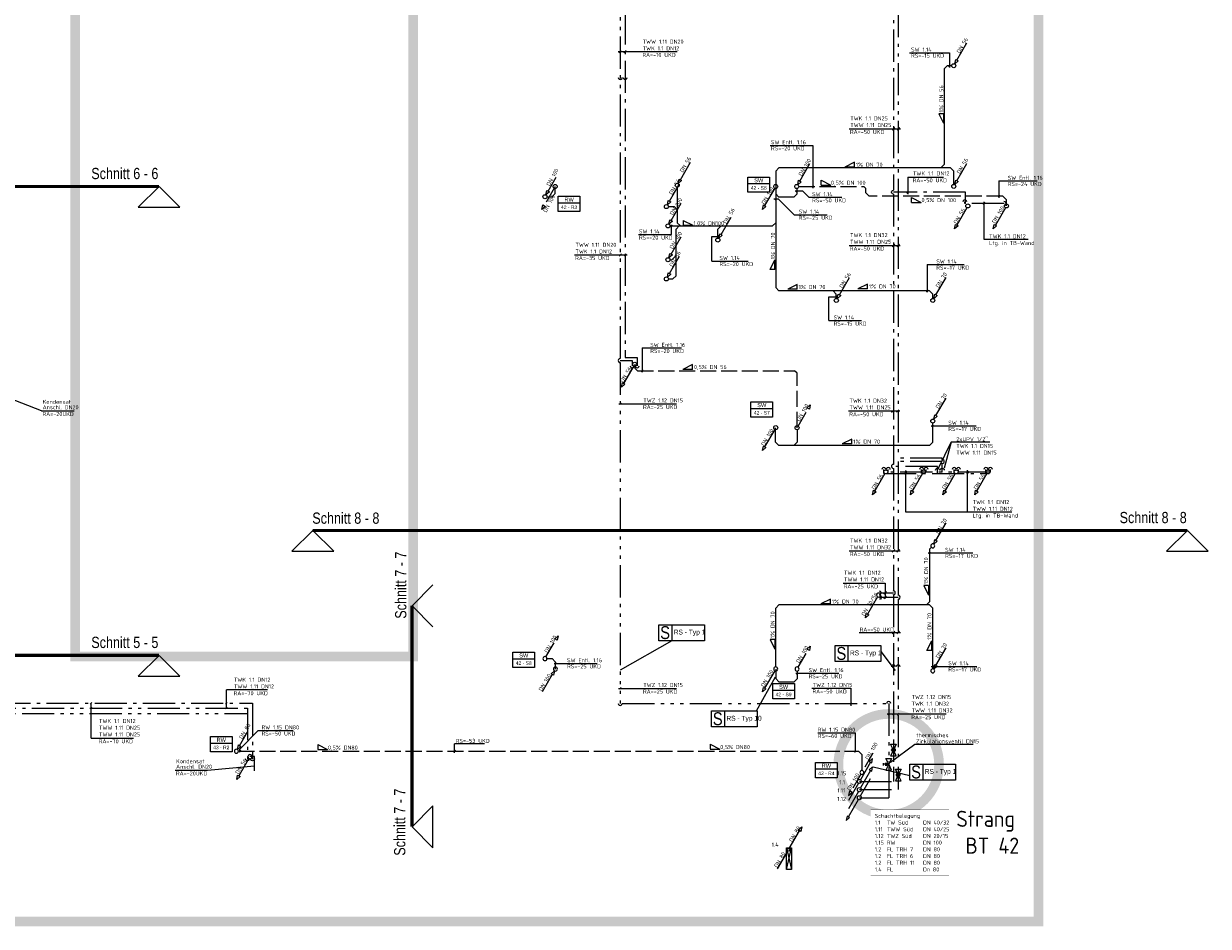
# Model space of a CAD drawing. Header units: metres. Extents: x -5 to 278, y -19 to 180.
# Tile 24 of 59: x 100 to 137, y 7 to 35. Entities that reach past the tile are written whole.
import ezdxf
from ezdxf.enums import TextEntityAlignment as Align

# ---------------------------------------------------------------- set-up
doc = ezdxf.new("R2010")
doc.units = ezdxf.units.M
doc.header["$LTSCALE"] = 0.1
for name, pattern in [('_PGMM_Ge_2Pkt', [16, 10, -2, 0, -2, 0, -2]), ('_PGMM_Ge_3Pkt', [18, 10, -2, 0, -2, 0, -2, 0, -2]), ('_PGMM_Ge_Ku', [6.5, 5, -1.5]), ('_PGMM_Ge_Pkt', [14, 10, -2, 0, -2])]:
    doc.linetypes.add(name, pattern=pattern)
doc.layers.get('0').update_dxf_attribs({"linetype": 'CONTINUOUS', "lineweight": 20})
for name, color, linetype, lineweight in [('A_TWW Bereiter_6', 4, 'CONTINUOUS', 20), ('S_Fallstrangentlüftung', 24, '_PGMM_Ge_Ku', 20), ('S_Fallstrangentlüftung TXT', 24, 'CONTINUOUS', 20), ('S_Feuerlöschleitung trocken', 90, '_PGMM_FLT', 20), ('S_Feuerlöschleitung trocken TXT', 52, 'CONTINUOUS', 20), ('S_Kaltwasser', 90, '_PGMM_Ge_Pkt', 20), ('S_Kondensat', 23, 'CONTINUOUS', 20), ('S_Kondensat TXT', 23, 'CONTINUOUS', 20), ('S_Regenwasser', 162, '_PGMM_Ge_Ku', 20), ('S_Regenwasser TXT', 162, 'CONTINUOUS', 20), ('S_Schmutzwasser', 34, 'CONTINUOUS', 20), ('S_Schmutzwasser TXT', 34, 'CONTINUOUS', 20), ('S_Stempel Schott', 125, 'CONTINUOUS', 20), ('S_Symbol Absperrventile', 190, 'CONTINUOUS', 20), ('S_TXT Strang RW', 140, 'CONTINUOUS', 20), ('S_TXT Strang SW', 30, 'CONTINUOUS', 20), ('S_TXT Strangname', 6, 'CONTINUOUS', 20), ('S_TXT_W+K+Z', 125, 'CONTINUOUS', 20), ('S_Warmwasser', 10, '_PGMM_Ge_2Pkt', 20), ('S_Zirkulation', 21, '_PGMM_Ge_3Pkt', 20)]:
    doc.layers.add(name, color=color, linetype=linetype, lineweight=lineweight)
doc.layers.add('S_Schnittlinien', color=6, linetype='CONTINUOUS', lineweight=20, plot=False)
doc.styles.add('ACS_ISOCT', font='ISOCT')
doc.styles.add('Arial', font='arial.ttf')
doc.styles.add('ARIAL_NARROW', font='ARIALN.TTF')
doc.styles.get("Standard").update_dxf_attribs({"font": 'isocp.shx', "height": 0.001})
doc.styles.add('TGA_E2-02$0$STANDARD', font='isocp3.shx')
doc.linetypes.add('_PGMM_FLT', pattern='A,8,0,["FLT",ACS_ISOCT,S=1,R=0,X=0,Y=-0.5],-3.2', length=11.2)

# ---------------------------------------------------------------- blocks, each defined once
blk = doc.blocks.new('Feuerlöschschrank')
at = {"color": 0, "linetype": 'ByBlock'}
blk.add_lwpolyline([(0.15, 0), (0, 0), (0, 0.67), (0.15, 0.67)], close=True, dxfattribs=at)
for points in [[(0, 0), (0.15, 0.67)], [(0, 0.67), (0.15, 0)]]:
    blk.add_lwpolyline(points, dxfattribs=at)
blk = doc.blocks.new('Sym_Absperrventile')
at = {"color": 0, "linetype": 'ByBlock', "const_width": 0.1}
blk.add_lwpolyline([(0, -0.522, 1), (0, 0.522, 1), (0, -0.522, -0.209016)], format="xyb", dxfattribs=at)
blk = doc.blocks.new('*U13')
at = {"linetype": 'ByBlock'}
h = blk.add_hatch(color=0, dxfattribs=at)
edge = h.paths.add_edge_path()
edge.add_arc((0, 0), 1.16, 0, 360)
at = {"color": 0, "linetype": 'ByBlock'}
for points in [[(0, 0), (-3.59, 1.79), (-3.59, -1.79), (0, 0)], [(0, 0), (3.59, 1.79), (3.59, -1.79), (0, 0)]]:
    blk.add_lwpolyline(points, dxfattribs=at)
blk.add_circle((0, 0), 1.16, dxfattribs=at)
blk = doc.blocks.new('*U17')
at = {"linetype": 'ByBlock'}
h = blk.add_hatch(color=0, dxfattribs=at)
h.dxf.hatch_style = 1
h.paths.add_polyline_path([(0, 0), (-0.92, 1.72), (0.92, 1.72)])
at = {"color": 0, "linetype": 'ByBlock'}
for points in [[(0, 0), (-3.59, 1.79), (-3.59, -1.79), (0, 0)], [(0, 0), (-0.92, 1.72), (0.92, 1.72), (0, 0)], [(-0.75, 3.2), (0.75, 3.2)], [(0, 1.72), (0, 3.2)], [(0, 0), (3.59, 1.79), (3.59, -1.79), (0, 0)]]:
    blk.add_lwpolyline(points, dxfattribs=at)
blk = doc.blocks.new('*U18')
at = {"color": 0, "linetype": 'ByBlock'}
for p, q in [((0.344, 0.595), (0.031, 0.054)), ((0.411, 0.712), (0.305, 0.618)), ((0.305, 0.618), (0.383, 0.573)), ((0.383, 0.573), (0.411, 0.712)), ((-0.031, -0.054), (-0.344, -0.595))]:
    blk.add_line(p, q, dxfattribs=at)
blk.add_circle((0, 0), 0.0625, dxfattribs=at)
blk = doc.blocks.new('*U19')
at = {"color": 0, "linetype": 'ByBlock'}
for p, q in [((0.031, 0.054), (0.344, 0.595)), ((-0.344, -0.595), (-0.031, -0.054)), ((-0.383, -0.573), (-0.411, -0.712)), ((-0.411, -0.712), (-0.305, -0.618)), ((-0.305, -0.618), (-0.383, -0.573))]:
    blk.add_line(p, q, dxfattribs=at)
blk.add_circle((0, 0), 0.0625, dxfattribs=at)
blk = doc.blocks.new('*U27')
at = {"color": 0, "linetype": 'ByBlock'}
blk.add_wipeout([(0, 0), (0.671, 0), (0.671, -0.473), (0, -0.473)], dxfattribs=at)
blk.add_lwpolyline([(0, 0), (0.671, 0), (0.671, -0.473), (0, -0.473)], close=True, dxfattribs=at)
blk.add_lwpolyline([(0, -0.203), (0.671, -0.203)], dxfattribs=at)
blk.add_lwpolyline([(0, -0.203), (0.671, -0.203)], dxfattribs=at)
at = {"color": 0, "linetype": 'ByBlock', "insert": (0.336, -0.102), "char_height": 0.125, "width": 0.20598, "attachment_point": 5, "style": 'ACS_ISOCT'}
blk.add_mtext('{\\fArial|b0|i0|c0|p34;RW}', dxfattribs=at)
at = {"color": 0, "linetype": 'ByBlock', "style": 'Arial'}
blk.add_attdef('STRANG_NR.', text='', height=0.11, dxfattribs=at).set_placement((0.336, -0.338), align=Align.MIDDLE_CENTER)
blk = doc.blocks.new('*U30')
at = {"color": 0, "linetype": 'ByBlock'}
blk.add_wipeout([(0, 0), (0.671, 0), (0.671, -0.473), (0, -0.473)], dxfattribs=at)
blk.add_lwpolyline([(0, 0), (0.671, 0), (0.671, -0.473), (0, -0.473)], close=True, dxfattribs=at)
blk.add_lwpolyline([(0, -0.203), (0.671, -0.203)], dxfattribs=at)
blk.add_lwpolyline([(0, -0.203), (0.671, -0.203)], dxfattribs=at)
at = {"color": 0, "linetype": 'ByBlock', "insert": (0.336, -0.102), "char_height": 0.125, "width": 0.20598, "attachment_point": 5, "style": 'ACS_ISOCT'}
blk.add_mtext('{\\fArial|b0|i0|c0|p34;SW}', dxfattribs=at)
at = {"color": 0, "linetype": 'ByBlock', "style": 'Arial'}
blk.add_attdef('STRANG_NR.', text='', height=0.11, dxfattribs=at).set_placement((0.336, -0.338), align=Align.MIDDLE_CENTER)

msp = doc.modelspace()

# ---------------------------------------------------------------- linework, layer by layer
at = {"layer": 'A_TWW Bereiter_6', "const_width": 0.3}
msp.add_lwpolyline([(101.64, 15.391), (112.15, 15.391), (112.15, 56.501), (101.64, 56.501)], close=True, dxfattribs=at)
at = {"layer": 'S_Fallstrangentlüftung'}
for p, q in [((124.14, 30.001), (126.165, 30.001)), ((126.232, 29.934), (126.165, 30.001)), ((126.232, 29.8), (126.232, 29.934)), ((126.331, 29.702), (126.232, 29.8)), ((130.484, 29.702), (126.331, 29.702)), ((130.6, 29.586), (130.484, 29.702)), ((130.6, 29.396), (130.6, 29.586)), ((119.04, 24.476), (119.04, 24.355)), ((119.04, 24.355), (119.124, 24.271)), ((119.124, 24.271), (124.012, 24.271)), ((124.088, 24.195), (124.012, 24.271)), ((124.088, 22.5), (124.088, 24.195)), ((124.393, 23.118), (124.499, 23.212)), ((124.499, 23.212), (124.471, 23.073)), ((124.119, 22.554), (124.432, 23.095)), ((124.471, 23.073), (124.393, 23.118)), ((124.088, 22.438), (124.088, 22.049)), ((123.988, 21.949), (124.088, 22.049)), ((116.281, 15.377), (116.594, 15.919)), ((116.555, 15.941), (116.661, 16.036)), ((116.633, 15.896), (116.555, 15.941)), ((116.661, 16.036), (116.633, 15.896)), ((124.119, 15.054), (124.432, 15.595)), ((124.393, 15.618), (124.499, 15.712)), ((124.471, 15.573), (124.393, 15.618)), ((124.499, 15.712), (124.471, 15.573)), ((116.312, 15.323), (116.471, 15.323)), ((116.571, 15.223), (116.471, 15.323)), ((116.571, 15.223), (116.571, 15)), ((123.425, 15), (123.425, 14.704)), ((124.088, 14.938), (124.088, 14.691)), ((123.525, 14.604), (123.425, 14.704)), ((123.525, 14.604), (124, 14.604)), ((124, 14.604), (124.088, 14.691))]:
    msp.add_line(p, q, dxfattribs=at)
at = {"layer": 'S_Fallstrangentlüftung', "linetype": 'Continuous'}
for centre in [(124.088, 22.5), (116.25, 15.323), (124.088, 15)]:
    msp.add_ellipse(centre, major_axis=(0, 0.0625), ratio=1, start_param=-1.570796, end_param=4.712389, dxfattribs=at)
at = {"layer": 'S_Fallstrangentlüftung TXT'}
for p, q in [((123.25, 31.279), (124.577, 31.279)), ((124.577, 31.279), (124.577, 29.946)), ((124.549, 29.975), (124.605, 30.028)), ((124.835, 30.044), (124.835, 30.194)), ((124.835, 30.194), (125.135, 30.044)), ((124.835, 30.044), (125.135, 30.044)), ((130.368, 30.173), (131.56, 30.173)), ((130.368, 30.173), (130.368, 29.652)), ((127.65, 29.504), (127.65, 29.654)), ((127.65, 29.654), (127.95, 29.504)), ((127.65, 29.504), (127.95, 29.504)), ((130.34, 29.675), (130.396, 29.728)), ((119.272, 24.98), (120.491, 24.98)), ((119.272, 24.98), (119.272, 24.227)), ((120.84, 24.465), (120.54, 24.315)), ((120.84, 24.315), (120.54, 24.315)), ((120.842, 24.315), (120.842, 24.465)), ((119.244, 24.245), (119.3, 24.298)), ((116.534, 15.175), (117.874, 15.175)), ((116.544, 15.148), (116.6, 15.201)), ((124.047, 14.867), (125.386, 14.867)), ((124.056, 14.84), (124.112, 14.893))]:
    msp.add_line(p, q, dxfattribs=at)
at = {"layer": 'S_Feuerlöschleitung trocken', "linetype": '_PGMM_FLT', "ltscale": 2}
for p, q in [((123.846, 9.418), (124.166, 9.974)), ((123.482, 8.79), (123.8, 9.342))]:
    msp.add_line(p, q, dxfattribs=at)
at = {"layer": 'S_Feuerlöschleitung trocken', "linetype": 'Continuous', "ltscale": 2}
for p, q in [((124.127, 9.996), (124.234, 10.091)), ((124.205, 9.951), (124.127, 9.996)), ((124.234, 10.091), (124.205, 9.951))]:
    msp.add_line(p, q, dxfattribs=at)
at = {"layer": 'S_Feuerlöschleitung trocken', "linetype": 'Continuous'}
msp.add_circle((123.823, 9.38), 0.0445, dxfattribs=at)
at = {"layer": 'S_Kaltwasser'}
for p, q in [((127.085, 39.376), (127.085, 29.885)), ((118.741, 38.411), (118.741, 24.687)), ((129.325, 29.823), (127.085, 29.823)), ((127.085, 29.76), (127.085, 21.362)), ((129.309, 29.471), (129.309, 29.52)), ((129.325, 29.471), (129.325, 29.823)), ((130.525, 29.471), (129.309, 29.471)), ((118.741, 24.687), (119.114, 24.687)), ((119.114, 24.687), (119.114, 24.425)), ((126.788, 21.081), (126.788, 21.2)), ((126.788, 21.081), (129.963, 21.081)), ((128.456, 21.3), (127.085, 21.3)), ((127.085, 21.237), (127.085, 17.429)), ((127.963, 21.081), (127.963, 21.2)), ((128.456, 21.081), (128.456, 21.3)), ((128.975, 21.081), (128.975, 21.2)), ((129.963, 21.081), (129.963, 21.2)), ((126.649, 17.367), (127.085, 17.367)), ((127.085, 17.304), (127.085, 12.112)), ((93.247, 13.934), (107.151, 13.934)), ((107.151, 13.934), (107.151, 12.202)), ((127.085, 11.962), (127.085, 11.505)), ((126.028, 11.505), (127.085, 11.505))]:
    msp.add_line(p, q, dxfattribs=at)
at = {"layer": 'S_Kaltwasser', "linetype": 'Continuous'}
for centre, major_axis in [((118.741, 33.39), (0, -0.0625)), ((129.309, 29.52), (0, 0.0625)), ((130.525, 29.471), (0.0625, 0)), ((119.114, 24.425), (0, -0.0625)), ((126.788, 21.2), (0, 0.0625)), ((127.085, 21.3), (-0.0625, 0)), ((127.963, 21.2), (0, 0.0625)), ((128.975, 21.2), (0, 0.0625)), ((129.963, 21.2), (0, 0.0625)), ((127.081, 17.367), (0.0625, 0)), ((127.085, 15.064), (0, 0.0625))]:
    msp.add_ellipse(centre, major_axis=major_axis, ratio=1, start_param=4.708766, end_param=7.866194, dxfattribs=at)
at = {"layer": 'S_Kaltwasser', "linetype": 'Continuous', "extrusion": (0, 0, -1)}
for centre, major_axis, start_param, end_param in [((127.086, 29.823), (-0.0625, 0), 4.708766, 7.866194), ((128.456, 21.18), (0.0442, 0.0442), 3.923368, 7.080795), ((126.645, 17.367), (0.0442, 0.0442), -0.789021, 2.368406), ((107.151, 12.207), (0, -0.0625), 4.708766, 7.866194)]:
    msp.add_ellipse(centre, major_axis=major_axis, ratio=1, start_param=start_param, end_param=end_param, dxfattribs=at)
at = {"layer": 'S_Kondensat'}
for p, q in [((107.219, 12.278), (107.075, 12.278)), ((107.219, 11.834), (107.219, 12.278))]:
    msp.add_line(p, q, dxfattribs=at)
at = {"layer": 'S_Kondensat TXT'}
for p, q in [((100.595, 23.028), (99.368, 23.507)), ((100.595, 23.028), (101.605, 23.028)), ((104.745, 11.854), (105.755, 11.854)), ((105.75, 11.854), (107.219, 11.99))]:
    msp.add_line(p, q, dxfattribs=at)
at = {"layer": 'S_Regenwasser'}
for p, q in [((116.349, 29.854), (116.661, 30.395)), ((116.536, 29.946), (116.223, 29.405)), ((116.281, 29.737), (116.31, 29.876)), ((116.31, 29.876), (116.388, 29.831)), ((116.569, 29.783), (116.569, 30)), ((116.388, 29.831), (116.281, 29.737)), ((116.312, 29.683), (116.469, 29.683)), ((116.469, 29.683), (116.569, 29.783)), ((116.156, 29.288), (116.184, 29.427)), ((116.262, 29.382), (116.156, 29.288)), ((116.184, 29.427), (116.262, 29.382)), ((106.753, 12.616), (107.065, 13.157)), ((106.685, 12.499), (106.714, 12.639)), ((106.792, 12.594), (106.685, 12.499)), ((106.714, 12.639), (106.792, 12.594)), ((106.717, 12.445), (126.004, 12.445)), ((126.104, 12.345), (126.004, 12.445)), ((126.104, 12.345), (126.104, 11.846)), ((126.448, 12.379), (126.135, 11.838)), ((126.073, 11.73), (125.76, 11.188)), ((125.721, 11.211), (125.693, 11.071)), ((125.693, 11.071), (125.799, 11.166)), ((125.799, 11.166), (125.721, 11.211))]:
    msp.add_line(p, q, dxfattribs=at)
at = {"layer": 'S_Regenwasser', "linetype": 'Continuous'}
for centre in [(116.567, 30), (116.25, 29.683), (106.654, 12.445), (126.104, 11.784)]:
    msp.add_ellipse(centre, major_axis=(0, 0.0625), ratio=1, start_param=-1.570796, end_param=4.712389, dxfattribs=at)
at = {"layer": 'S_Regenwasser TXT'}
for p, q in [((106.762, 12.503), (107.331, 13.088)), ((107.331, 13.088), (108.419, 13.088)), ((124.733, 13.015), (125.893, 13.015)), ((125.893, 13.015), (125.893, 12.41)), ((109.186, 12.648), (109.486, 12.498)), ((109.186, 12.648), (109.186, 12.499)), ((114.368, 12.671), (113.436, 12.671)), ((113.436, 12.391), (113.436, 12.671)), ((121.384, 12.663), (121.684, 12.513)), ((121.384, 12.663), (121.384, 12.515)), ((106.733, 12.419), (106.79, 12.472)), ((106.762, 12.411), (106.762, 12.503)), ((109.186, 12.498), (109.486, 12.498)), ((113.409, 12.419), (113.465, 12.472)), ((121.384, 12.513), (121.684, 12.513)), ((125.864, 12.417), (125.92, 12.47))]:
    msp.add_line(p, q, dxfattribs=at)
at = {"layer": 'S_Schmutzwasser'}
for p, q in [((129.061, 33.926, 3.88), (129.373, 34.467, 3.88)), ((128.993, 33.809, 3.88), (129.022, 33.948, 3.88)), ((129.1, 33.903, 3.88), (128.993, 33.809, 3.88)), ((129.022, 33.948, 3.88), (129.1, 33.903, 3.88)), ((128.762, 33.755), (128.662, 33.655)), ((128.662, 33.655), (128.662, 30.68)), ((128.899, 33.755), (128.762, 33.755)), ((120.46, 30.211), (120.773, 30.752)), ((123.425, 30.48), (123.525, 30.58)), ((128.862, 30.58), (123.525, 30.58)), ((124.176, 30.171), (124.489, 30.712)), ((128.562, 30.58), (128.662, 30.68)), ((128.862, 30.58), (128.962, 30.48)), ((129.061, 30.176, 3.88), (129.373, 30.717, 3.88)), ((120.393, 30.094), (120.421, 30.233)), ((120.421, 30.233), (120.499, 30.188)), ((123.425, 30.48), (123.425, 26.858)), ((128.962, 30.067), (128.962, 30.48)), ((120.124, 29.546), (120.436, 30.087)), ((120.362, 29.977), (120.362, 28.875)), ((120.499, 30.188), (120.393, 30.094)), ((123.394, 29.946), (123.081, 29.405)), ((124.078, 29.937), (124.078, 29.76)), ((124.109, 30.054), (124.137, 30.194)), ((124.215, 30.149), (124.109, 30.054)), ((124.137, 30.194), (124.215, 30.149)), ((128.993, 30.059, 3.88), (129.022, 30.198, 3.88)), ((129.1, 30.153, 3.88), (128.993, 30.059, 3.88)), ((129.022, 30.198, 3.88), (129.1, 30.153, 3.88)), ((120.056, 29.429), (120.085, 29.568)), ((120.163, 29.523), (120.056, 29.429)), ((120.085, 29.568), (120.163, 29.523)), ((120.174, 28.946), (120.486, 29.487)), ((123.425, 29.772), (123.525, 29.672)), ((123.99, 29.672), (123.525, 29.672)), ((123.99, 29.672), (124.078, 29.76)), ((120.088, 29.375), (120.262, 29.375)), ((120.262, 29.375), (120.362, 29.275)), ((123.014, 29.288), (123.042, 29.427)), ((123.12, 29.382), (123.014, 29.288)), ((123.042, 29.427), (123.12, 29.382)), ((129.369, 29.341), (129.056, 28.8)), ((130.569, 29.341), (130.256, 28.8)), ((120.106, 28.829), (120.135, 28.968)), ((120.213, 28.923), (120.106, 28.829)), ((120.135, 28.968), (120.213, 28.923)), ((120.138, 28.775), (123.325, 28.775)), ((120.425, 28.775), (120.325, 28.675)), ((120.362, 28.875), (120.462, 28.775)), ((121.725, 28.775), (121.625, 28.675)), ((121.724, 28.506), (122.036, 29.047)), ((123.325, 28.775), (123.425, 28.875)), ((128.989, 28.683), (129.017, 28.822)), ((129.095, 28.777), (128.989, 28.683)), ((129.017, 28.822), (129.095, 28.777)), ((130.189, 28.683), (130.217, 28.822)), ((130.295, 28.777), (130.189, 28.683)), ((130.217, 28.822), (130.295, 28.777)), ((120.174, 27.896), (120.486, 28.437)), ((120.325, 27.225), (120.325, 28.675)), ((121.625, 28.397), (121.625, 28.675)), ((121.656, 28.389), (121.685, 28.528)), ((121.763, 28.483), (121.656, 28.389)), ((121.685, 28.528), (121.763, 28.483)), ((120.106, 27.779), (120.135, 27.918)), ((120.213, 27.873), (120.106, 27.779)), ((120.124, 27.296), (120.436, 27.837)), ((120.135, 27.918), (120.213, 27.873)), ((120.138, 27.725), (120.19, 27.725)), ((120.19, 27.725), (120.325, 27.86)), ((120.056, 27.179), (120.085, 27.318)), ((120.163, 27.273), (120.056, 27.179)), ((120.085, 27.318), (120.163, 27.273)), ((120.088, 27.125), (120.225, 27.125)), ((120.325, 27.225), (120.225, 27.125)), ((125.409, 26.629, 3.88), (125.721, 27.17, 3.88)), ((128.409, 26.629, 3.88), (128.721, 27.17, 3.88)), ((123.425, 26.858), (123.525, 26.758)), ((128.21, 26.758), (123.525, 26.758)), ((125.21, 26.758), (125.31, 26.658)), ((125.31, 26.521), (125.31, 26.658)), ((125.341, 26.512, 3.88), (125.37, 26.652, 3.88)), ((125.448, 26.607, 3.88), (125.341, 26.512, 3.88)), ((125.37, 26.652, 3.88), (125.448, 26.607, 3.88)), ((128.21, 26.758), (128.31, 26.658)), ((128.31, 26.521), (128.31, 26.658)), ((128.341, 26.512, 3.88), (128.37, 26.652, 3.88)), ((128.448, 26.607, 3.88), (128.341, 26.512, 3.88)), ((128.37, 26.652, 3.88), (128.448, 26.607, 3.88)), ((119.009, 24.421), (118.696, 23.88)), ((118.629, 23.763), (118.657, 23.902)), ((118.735, 23.857), (118.629, 23.763)), ((118.657, 23.902), (118.735, 23.857)), ((128.409, 22.879, 7.76), (128.721, 23.42, 7.76)), ((128.341, 22.762, 7.76), (128.37, 22.901, 7.76)), ((128.448, 22.856, 7.76), (128.341, 22.762, 7.76)), ((128.37, 22.901, 7.76), (128.448, 22.856, 7.76)), ((123.422, 22.049), (123.422, 22.5)), ((128.31, 22.049), (128.31, 22.645)), ((123.394, 22.45), (123.081, 21.909)), ((123.014, 21.792), (123.042, 21.931)), ((123.12, 21.886), (123.014, 21.792)), ((123.042, 21.931), (123.12, 21.886)), ((123.422, 22.049), (123.522, 21.949)), ((128.21, 21.949), (123.522, 21.949)), ((128.31, 22.049), (128.21, 21.949)), ((126.819, 21.075), (126.506, 20.534)), ((127.994, 21.075), (127.681, 20.534)), ((129.006, 21.075), (128.693, 20.534)), ((129.994, 21.075), (129.681, 20.534)), ((126.439, 20.417), (126.467, 20.556)), ((126.545, 20.511), (126.439, 20.417)), ((126.467, 20.556), (126.545, 20.511)), ((127.614, 20.417), (127.642, 20.556)), ((127.72, 20.511), (127.614, 20.417)), ((127.642, 20.556), (127.72, 20.511)), ((128.626, 20.417), (128.654, 20.556)), ((128.732, 20.511), (128.626, 20.417)), ((128.654, 20.556), (128.732, 20.511)), ((129.614, 20.417), (129.642, 20.556)), ((129.72, 20.511), (129.614, 20.417)), ((129.642, 20.556), (129.72, 20.511)), ((128.409, 19, 3.88), (128.721, 19.541, 3.88)), ((128.341, 18.883, 3.88), (128.37, 19.022, 3.88)), ((128.448, 18.977, 3.88), (128.341, 18.883, 3.88)), ((128.37, 19.022, 3.88), (128.448, 18.977, 3.88)), ((128.266, 18.785), (128.21, 18.729)), ((128.21, 18.729), (128.21, 17.09)), ((123.525, 16.99), (123.425, 16.89)), ((128.21, 16.99), (123.525, 16.99)), ((126.594, 17.246), (126.281, 16.705)), ((128.11, 16.99), (128.21, 17.09)), ((128.21, 16.99), (128.31, 16.89)), ((123.425, 15.064), (123.425, 16.89)), ((126.214, 16.588), (126.242, 16.727)), ((126.32, 16.682), (126.214, 16.588)), ((126.242, 16.727), (126.32, 16.682)), ((128.31, 15.005), (128.31, 16.89)), ((128.409, 15.114), (128.721, 15.655)), ((128.341, 14.997), (128.37, 15.136)), ((128.37, 15.136), (128.448, 15.091)), ((123.394, 14.946), (123.081, 14.405)), ((128.448, 15.091), (128.341, 14.997)), ((123.014, 14.288), (123.042, 14.427)), ((123.12, 14.382), (123.014, 14.288)), ((123.042, 14.427), (123.12, 14.382)), ((107.044, 12.221), (106.731, 11.68)), ((106.664, 11.563), (106.692, 11.702)), ((106.77, 11.657), (106.664, 11.563)), ((106.692, 11.702), (106.77, 11.657))]:
    msp.add_line(p, q, dxfattribs=at)
at = {"layer": 'S_Schmutzwasser', "linetype": 'Continuous'}
for p, q in [((116.476, 14.829), (116.164, 14.288)), ((116.437, 14.851), (116.544, 14.946)), ((116.515, 14.806), (116.437, 14.851)), ((116.544, 14.946), (116.515, 14.806))]:
    msp.add_line(p, q, dxfattribs=at)
for centre in [(128.962, 33.755, 3.88), (120.362, 30.04), (123.425, 30), (124.078, 30), (128.962, 30.005, 3.88), (120.025, 29.375), (129.4, 29.395), (130.6, 29.395), (120.075, 28.775), (121.625, 28.335), (120.075, 27.725), (120.025, 27.125), (125.31, 26.458, 3.88), (128.31, 26.458, 3.88), (119.04, 24.475), (123.425, 22.504), (128.31, 22.707, 7.76), (126.85, 21.129), (128.025, 21.129), (129.037, 21.129), (130.025, 21.129), (128.31, 18.829, 3.88), (126.625, 17.3), (116.575, 15), (123.425, 15), (128.31, 14.943), (107.075, 12.275)]:
    msp.add_ellipse(centre, major_axis=(0, 0.0625), ratio=1, start_param=-1.570796, end_param=4.712389, dxfattribs=at)
at = {"layer": 'S_Schmutzwasser TXT'}
for p, q in [((127.586, 34.159), (128.831, 34.159)), ((128.831, 34.159), (128.831, 33.698)), ((128.803, 33.728), (128.859, 33.781)), ((128.646, 32.264), (128.496, 32.264)), ((128.496, 32.264), (128.646, 31.964)), ((128.646, 32.264), (128.646, 31.964)), ((125.875, 30.755), (125.575, 30.605)), ((125.875, 30.605), (125.575, 30.605)), ((125.875, 30.605), (125.875, 30.755)), ((124.026, 29.865), (124.257, 29.865)), ((124.049, 29.838), (124.105, 29.891)), ((124.47, 29.662), (124.257, 29.865)), ((123.51, 29.611), (123.369, 29.611)), ((123.397, 29.584), (123.453, 29.637)), ((124, 29.121), (123.51, 29.611)), ((125.486, 29.662), (124.47, 29.662)), ((124, 29.121), (125.026, 29.121)), ((120.155, 28.748), (120.211, 28.801)), ((120.183, 28.506), (120.183, 28.812)), ((120.55, 28.947), (120.85, 28.797)), ((120.55, 28.947), (120.55, 28.799)), ((120.55, 28.797), (120.85, 28.797)), ((119.158, 28.506), (120.183, 28.506)), ((121.439, 27.682), (121.439, 28.451)), ((121.439, 28.451), (121.669, 28.451)), ((121.597, 28.425), (121.653, 28.478)), ((121.439, 27.682), (122.57, 27.682)), ((123.251, 27.424), (123.401, 27.724)), ((123.401, 27.424), (123.401, 27.724)), ((123.401, 27.424), (123.251, 27.424)), ((128.133, 27.571), (129.285, 27.571)), ((128.133, 27.571), (128.133, 26.711)), ((124.097, 26.955), (123.797, 26.805)), ((124.097, 26.805), (124.097, 26.955)), ((126.281, 26.969), (125.981, 26.819)), ((126.281, 26.819), (126.281, 26.969)), ((124.097, 26.805), (123.797, 26.805)), ((125.081, 25.831), (125.081, 26.572)), ((125.081, 26.572), (125.354, 26.572, 3.88)), ((125.282, 26.546, 3.261), (125.338, 26.598, 3.261)), ((126.281, 26.819), (125.981, 26.819)), ((128.105, 26.732), (128.161, 26.785)), ((125.081, 25.831), (126.092, 25.831)), ((128.263, 22.558), (129.658, 22.558)), ((128.281, 22.532), (128.337, 22.584)), ((125.796, 22.146), (125.496, 21.996)), ((125.796, 21.996), (125.796, 22.146)), ((125.796, 21.996), (125.496, 21.996)), ((128.164, 18.608), (129.56, 18.608)), ((128.182, 18.581), (128.239, 18.634)), ((128.177, 17.596), (128.027, 17.596)), ((128.027, 17.596), (128.177, 17.296)), ((128.177, 17.596), (128.177, 17.296)), ((125.13, 17.174), (124.83, 17.024)), ((125.13, 17.024), (124.83, 17.024)), ((125.13, 17.024), (125.13, 17.174)), ((123.402, 15.917), (123.252, 15.917)), ((123.252, 15.917), (123.402, 15.617)), ((123.402, 15.917), (123.402, 15.617)), ((128.128, 15.578), (128.278, 15.878)), ((128.278, 15.578), (128.278, 15.878)), ((128.278, 15.578), (128.128, 15.578)), ((128.281, 15.053), (128.337, 15.106)), ((128.263, 15.08), (129.682, 15.08))]:
    msp.add_line(p, q, dxfattribs=at)
at = {"layer": 'S_Schnittlinien'}
for p, q in [((104.248, 30), (103.597, 29.354)), ((104.248, 30), (104.898, 29.354)), ((103.597, 29.354), (104.898, 29.354)), ((109.029, 19.305), (108.379, 18.659)), ((109.029, 19.305), (109.68, 18.659)), ((136.227, 19.305), (135.577, 18.659)), ((136.227, 19.305), (136.878, 18.659)), ((108.379, 18.659), (109.68, 18.659)), ((135.577, 18.659), (136.878, 18.659)), ((112.117, 16.964), (112.763, 17.615)), ((112.117, 16.964), (112.763, 16.314)), ((104.248, 15.423), (103.597, 14.777)), ((104.248, 15.423), (104.898, 14.777)), ((103.597, 14.777), (104.898, 14.777)), ((112.117, 10.096), (112.763, 10.746)), ((112.763, 9.445), (112.763, 10.746)), ((112.117, 10.096), (112.763, 9.445))]:
    msp.add_line(p, q, dxfattribs=at)
at = {"layer": 'S_Schnittlinien', "const_width": 0.1}
for points in [[(77.05, 30), (104.248, 30)], [(109.029, 19.305), (136.227, 19.305)], [(112.117, 10.096), (112.117, 16.964)], [(77.05, 15.423), (104.248, 15.423)]]:
    msp.add_lwpolyline(points, dxfattribs=at)
at = {"layer": 'S_Schnittlinien'}
for points in [[(104.248, 30), (103.597, 29.354), (104.898, 29.354), (104.248, 30)], [(109.029, 19.305), (108.379, 18.659), (109.68, 18.659), (109.029, 19.305)], [(136.227, 19.305), (135.577, 18.659), (136.878, 18.659), (136.227, 19.305)], [(112.117, 16.964), (112.763, 16.314), (112.763, 17.615), (112.117, 16.964)], [(104.248, 15.423), (103.597, 14.777), (104.898, 14.777), (104.248, 15.423)], [(112.117, 10.096), (112.763, 9.445), (112.763, 10.746), (112.117, 10.096)]]:
    msp.add_solid(points, dxfattribs=at)
at = {"layer": 'S_Stempel Schott'}
for p, q in [((120.191, 16.378), (120.191, 15.878)), ((120.191, 15.878), (118.588, 14.96)), ((125.672, 15.731), (125.672, 15.231)), ((126.691, 15.548), (127.142, 14.957)), ((122.832, 13.7), (123.422, 14.759)), ((121.828, 13.7), (121.828, 13.2)), ((127.597, 11.677), (126.457, 11.946)), ((127.996, 12.045), (127.996, 11.545))]:
    msp.add_line(p, q, dxfattribs=at)
for points in [[(119.791, 16.378), (121.211, 16.378), (121.211, 15.878), (119.791, 15.878)], [(125.272, 15.731), (126.691, 15.731), (126.691, 15.231), (125.272, 15.231)], [(121.428, 13.7), (122.848, 13.7), (122.848, 13.2), (121.428, 13.2)], [(127.596, 12.045), (129.015, 12.045), (129.015, 11.545), (127.596, 11.545)]]:
    msp.add_lwpolyline(points, close=True, dxfattribs=at)
at = {"layer": 'S_TXT_W+K+Z'}
for p, q in [((118.523, 34.192), (120.359, 34.192)), ((118.554, 34.157), (118.624, 34.227)), ((118.706, 34.157), (118.776, 34.227)), ((125.713, 31.798), (127.306, 31.798)), ((127.051, 31.758), (127.131, 31.837)), ((127.201, 31.758), (127.28, 31.837)), ((127.532, 30.295), (128.642, 30.295)), ((127.532, 30.295), (127.532, 29.76)), ((127.504, 29.796), (127.56, 29.849)), ((129.879, 29.445), (129.935, 29.498)), ((129.907, 28.351), (129.907, 29.521)), ((125.707, 28.169), (127.3, 28.169)), ((127.045, 28.13), (127.125, 28.208)), ((127.195, 28.13), (127.275, 28.208)), ((131.281, 28.351), (129.907, 28.351)), ((117.167, 27.875), (118.808, 27.875)), ((118.556, 27.84), (118.626, 27.91)), ((118.708, 27.84), (118.778, 27.91)), ((118.542, 23.246), (120.34, 23.246)), ((118.563, 23.219), (118.619, 23.272)), ((125.69, 23.022), (127.283, 23.022)), ((127.028, 22.982), (127.108, 23.061)), ((127.178, 22.982), (127.258, 23.061)), ((128.491, 21.245), (128.884, 22.05)), ((128.884, 22.05), (128.659, 21.239)), ((130.085, 22.05), (128.884, 22.05)), ((127.443, 21.097), (127.499, 21.15)), ((127.443, 21.055), (127.499, 21.108)), ((127.471, 19.871), (127.471, 21.172)), ((129.362, 21.098), (129.418, 21.151)), ((129.367, 21.056), (129.423, 21.109)), ((129.394, 19.871), (129.394, 21.182)), ((130.768, 19.871), (127.471, 19.871)), ((125.707, 18.674), (127.3, 18.674)), ((127.045, 18.634), (127.125, 18.713)), ((127.195, 18.634), (127.275, 18.713)), ((125.519, 17.673), (126.827, 17.673)), ((126.79, 17.329), (126.87, 17.407)), ((126.827, 17.673), (126.827, 17.19)), ((126.788, 17.189), (126.867, 17.268)), ((126.019, 16.138), (127.304, 16.138)), ((127.045, 16.099), (127.125, 16.177)), ((127.195, 16.099), (127.275, 16.177)), ((118.541, 14.399), (120.339, 14.399)), ((118.562, 14.371), (118.618, 14.424)), ((124.55, 14.402), (125.765, 14.402)), ((125.765, 14.402), (125.765, 13.857)), ((107.62, 14.349), (106.341, 14.349)), ((106.341, 13.784), (106.341, 14.349)), ((102.106, 13.906), (102.162, 13.959)), ((102.106, 13.758), (102.162, 13.811)), ((102.134, 12.855), (102.134, 13.934)), ((106.313, 13.758), (106.369, 13.811)), ((106.315, 13.91), (106.371, 13.963)), ((125.737, 13.898), (125.793, 13.951)), ((126.896, 13.603), (128.726, 13.603)), ((126.91, 13.577), (126.966, 13.63)), ((127.057, 13.577), (127.113, 13.63)), ((127.207, 13.577), (127.263, 13.63)), ((102.134, 12.855), (103.458, 12.855)), ((126.996, 12.101), (127.749, 12.66)), ((127.749, 12.66), (129.564, 12.66))]:
    msp.add_line(p, q, dxfattribs=at)
at = {"layer": 'S_Warmwasser'}
for p, q in [((127.235, 39.239), (127.235, 21.553)), ((118.591, 38.261), (118.591, 24.649)), ((118.591, 24.587), (118.964, 24.587)), ((118.964, 24.587), (118.964, 24.425)), ((128.606, 21.553), (127.235, 21.553)), ((127.235, 21.45), (127.235, 17.292)), ((128.606, 21.45), (127.235, 21.45)), ((128.606, 21.512), (128.606, 21.553)), ((128.606, 21.124), (128.606, 21.387)), ((126.925, 21.124), (126.925, 21.2)), ((130.1, 21.124), (126.925, 21.124)), ((128.1, 21.124), (128.1, 21.2)), ((129.112, 21.124), (129.112, 21.2)), ((130.1, 21.124), (130.1, 21.2)), ((126.65, 17.23), (127.235, 17.23)), ((127.235, 17.167), (127.235, 12.112)), ((93.097, 13.784), (107.001, 13.784)), ((107.001, 13.784), (107.001, 12.202)), ((127.235, 11.962), (127.235, 11.249)), ((126.028, 11.249), (127.235, 11.249))]:
    msp.add_line(p, q, dxfattribs=at)
at = {"layer": 'S_Warmwasser', "linetype": 'Continuous'}
for centre, major_axis in [((118.591, 33.39), (0, -0.0625)), ((118.964, 24.425), (0, -0.0625)), ((128.606, 21.45), (0.0625, 0)), ((126.925, 21.2), (0, 0.0625)), ((128.1, 21.2), (0, 0.0625)), ((129.112, 21.2), (0, 0.0625)), ((130.1, 21.2), (0, 0.0625)), ((127.235, 17.23), (0.0625, 0)), ((127.235, 15.064), (0, 0.0625))]:
    msp.add_ellipse(centre, major_axis=major_axis, ratio=1, start_param=4.708766, end_param=7.866194, dxfattribs=at)
at = {"layer": 'S_Warmwasser', "linetype": 'Continuous', "extrusion": (0, 0, -1)}
for centre, major_axis, start_param, end_param in [((128.606, 21.18), (0.0442, 0.0442), 3.923368, 7.080795), ((126.653, 17.23), (0.0442, 0.0442), -0.789021, 2.368406), ((107.001, 12.207), (0, -0.0625), 4.708766, 7.866194)]:
    msp.add_ellipse(centre, major_axis=major_axis, ratio=1, start_param=start_param, end_param=end_param, dxfattribs=at)
at = {"layer": 'S_Zirkulation'}
for p, q in [((118.591, 24.524), (118.591, 13.925)), ((118.653, 13.925), (126.938, 13.925)), ((126.938, 13.925), (126.938, 12.112)), ((91.588, 13.613), (107.001, 13.613)), ((126.938, 11.962), (126.938, 10.999)), ((126.028, 10.999), (126.938, 10.999))]:
    msp.add_line(p, q, dxfattribs=at)
at = {"layer": 'S_Zirkulation', "linetype": 'Continuous'}
for centre, major_axis in [((118.591, 24.587), (-0.0625, 0)), ((118.59, 13.925), (0, -0.0625)), ((126.938, 13.925), (0, 0.0625))]:
    msp.add_ellipse(centre, major_axis=major_axis, ratio=1, start_param=4.708766, end_param=7.866194, dxfattribs=at)

# ---------------------------------------------------------------- block references
at = {"layer": 'S_Feuerlöschleitung trocken', "linetype": 'Continuous'}
msp.add_blockref('Feuerlöschschrank', (123.765, 8.766), dxfattribs=at)
at = {"layer": 'S_Kaltwasser', "linetype": 'Continuous', "xscale": 0.0500000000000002, "yscale": 0.0500000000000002, "zscale": 0.0500000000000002, "rotation": 90}
msp.add_blockref('*U13', (127.085, 12.482), dxfattribs=at)
at = {"layer": 'S_Kaltwasser', "linetype": 'Continuous', "ltscale": 10}
msp.add_blockref('*U18', (126.028, 11.505), dxfattribs=at)
at = {"layer": 'S_Symbol Absperrventile', "xscale": 3, "yscale": 3, "zscale": 3}
msp.add_blockref('Sym_Absperrventile', (126.939, 12.037), dxfattribs=at)
at = {"layer": 'S_Warmwasser', "linetype": 'Continuous', "ltscale": 10}
msp.add_blockref('*U18', (126.028, 11.249), dxfattribs=at)
at = {"layer": 'S_Warmwasser', "linetype": 'Continuous', "xscale": 0.0500000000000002, "yscale": 0.0500000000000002, "zscale": 0.0500000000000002, "rotation": 90}
msp.add_blockref('*U13', (127.235, 11.708), dxfattribs=at)
at = {"layer": 'S_Zirkulation', "linetype": 'Continuous', "xscale": 0.05000000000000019, "yscale": 0.05000000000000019, "zscale": 0.05000000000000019, "rotation": 90}
msp.add_blockref('*U17', (126.939, 12.037), dxfattribs=at)
at = {"layer": 'S_Zirkulation', "linetype": 'Continuous', "ltscale": 10}
msp.add_blockref('*U19', (126.028, 10.999), dxfattribs=at)

# ---------------------------------------------------------------- texts
at = {"layer": 'S_Fallstrangentlüftung TXT', "lineweight": 30}
for s, p in [('SW Entl. 1.16', (123.277, 31.314)), ('RS=-20 UKD', (123.277, 31.123)), ('SW Entl. 1.16', (130.64, 30.208)), ('0,5%%% DN 100', (125.144, 30.055)), ('RS=-24 UKD', (130.64, 30.017)), ('0,5%%% DN 100', (127.959, 29.514)), ('SW Entl. 1.16', (116.936, 15.21)), ('RS=-25 UKD', (116.936, 15.019)), ('SW Entl. 1.16', (124.449, 14.902)), ('RS=-25 UKD', (124.449, 14.71))]:
    msp.add_text(s, height=0.125, dxfattribs=at).set_placement(p)
at = {"layer": 'S_Fallstrangentlüftung TXT'}
for s, p in [('SW Entl. 1.16', (119.523, 25.015)), ('RS=-20 UKD', (119.523, 24.824)), ('0,5%%% DN 56', (120.883, 24.326))]:
    msp.add_text(s, height=0.125, dxfattribs=at).set_placement(p)
msp.add_text('DN 100', height=0.125, rotation=59.2913, dxfattribs=at).set_placement((124.162, 22.685))
at = {"layer": 'S_Fallstrangentlüftung TXT', "lineweight": 30}
for p in [(116.329, 15.492), (124.156, 15.17)]:
    msp.add_text('DN 100', height=0.125, rotation=59.2913, dxfattribs=at).set_placement(p)
at = {"layer": 'S_Feuerlöschleitung trocken TXT', "lineweight": 30}
for p in [(123.936, 9.611), (123.47, 8.812)]:
    msp.add_text('DN 80', height=0.125, rotation=59.2913, dxfattribs=at).set_placement(p)
at = {"layer": 'S_Feuerlöschleitung trocken TXT', "lineweight": 30, "style": 'TGA_E2-02$0$STANDARD'}
msp.add_text('1.4', height=0.125, dxfattribs=at).set_placement((123.299, 9.476))
at = {"layer": 'S_Kondensat TXT', "lineweight": 30}
for s, p in [('Anschl. DN20', (100.628, 23.075)), ('Kondensat', (100.628, 23.244)), ('RA=-20UKD', (100.623, 22.866)), ('Kondensat', (104.778, 12.07)), ('Anschl. DN20', (104.778, 11.9)), ('RA=-20UKD', (104.773, 11.692))]:
    msp.add_text(s, height=0.125, dxfattribs=at).set_placement(p)
at = {"layer": 'S_Regenwasser TXT', "lineweight": 30}
for s, rotation, p in [('DN 100', 61.3658, (116.396, 30)), ('DN 100', 61.3658, (116.291, 29.18)), ('DN 80', 59.2913, (106.834, 12.808)), ('DN 100', 59.2913, (126.307, 12.166)), ('DN 100', 59.2913, (125.741, 11.208))]:
    msp.add_text(s, height=0.125, rotation=rotation, dxfattribs=at).set_placement(p)
for s, p in [('RW 1.15 DN80', (107.436, 13.122)), ('RS=-50 UKD', (107.436, 12.931)), ('RW 1.15 DN80', (124.733, 13.049)), ('RS=-60 UKD', (124.733, 12.858)), ('0,5%%% DN80', (109.501, 12.495)), ('RS=-53 UKD', (113.475, 12.704)), ('0,5%%% DN80', (121.699, 12.511))]:
    msp.add_text(s, height=0.125, dxfattribs=at).set_placement(p)
at = {"layer": 'S_Regenwasser TXT', "lineweight": 30, "style": 'TGA_E2-02$0$STANDARD'}
msp.add_text('1.15', height=0.125, dxfattribs=at).set_placement((125.339, 11.696))
at = {"layer": 'S_Schmutzwasser TXT'}
for s, p in [('SW 1.14', (127.633, 34.194)), ('RS=-15 UKD', (127.633, 34.003)), ('1%%% DN 70', (125.916, 30.616)), ('SW 1.14', (124.557, 29.699)), ('RS=-50 UKD', (124.557, 29.508)), ('SW 1.14', (124.143, 29.156)), ('1,0%%% DN100', (120.865, 28.795)), ('RS=-25 UKD', (124.143, 28.965)), ('SW 1.14', (119.172, 28.542)), ('RS=-20 UKD', (119.172, 28.35)), ('SW 1.14', (121.674, 27.717)), ('RS=-20 UKD', (121.674, 27.526)), ('SW 1.14', (128.419, 27.607)), ('RS=-17 UKD', (128.419, 27.415)), ('1%%% DN 70', (124.138, 26.816)), ('1%%% DN 70', (126.322, 26.83)), ('SW 1.14', (125.226, 25.866)), ('RS=-15 UKD', (125.226, 25.675)), ('SW 1.14', (128.792, 22.594)), ('RS=-17 UKD', (128.792, 22.402)), ('1%%% DN 70', (125.837, 22.007)), ('SW 1.14', (128.693, 18.643)), ('RS=-17 UKD', (128.693, 18.452)), ('1%%% DN 70', (125.171, 17.035)), ('SW 1.14', (128.792, 15.116)), ('RS=-17 UKD', (128.792, 14.924))]:
    msp.add_text(s, height=0.125, dxfattribs=at).set_placement(p)
for s, rotation, p in [('DN 56', 59.2913, (129.146, 34.128)), ('1%%% DN 56', 90, (128.635, 32.305)), ('DN 56', 59.2913, (120.539, 30.422)), ('DN 100', 59.2913, (124.233, 30.313)), ('DN 56', 59.2913, (129.154, 30.379)), ('DN 56', 59.2913, (120.202, 29.734)), ('DN 100', 59.2913, (123.079, 29.428)), ('DN 100', 59.2913, (120.229, 29.094)), ('DN 56', 59.2913, (121.892, 28.828)), ('DN 56', 59.2913, (129.053, 28.823)), ('DN 100', 59.2913, (130.248, 28.836)), ('1%%% DN 70', 90, (123.4, 27.737)), ('DN 100', 59.2913, (120.223, 28.042)), ('DN 56', 59.2913, (120.213, 27.491)), ('DN 56', 59.2913, (125.502, 26.826)), ('DN 70', 59.2913, (128.497, 26.838)), ('DN 56', 59.2913, (118.685, 23.893)), ('DN 70', 59.2913, (128.496, 23.078)), ('DN 100', 59.2913, (123.068, 21.921)), ('DN 56', 59.2913, (126.502, 20.565)), ('DN 56', 59.2913, (127.677, 20.565)), ('DN 56', 59.2913, (128.689, 20.565)), ('DN 56', 59.2913, (129.677, 20.565)), ('DN 70', 59.2913, (128.492, 19.189)), ('1%%% DN 70', 90, (128.166, 17.638)), ('1%%% DN 70', 90, (123.391, 15.959)), ('DN 70/56', 59.2913, (126.189, 16.631)), ('1%%% DN 70', 90, (128.267, 15.907)), ('DN 70', 59.2913, (128.499, 15.314)), ('DN 100', 59.2913, (116.151, 14.297)), ('DN 100', 59.2913, (123.062, 14.422)), ('DN 56', 59.2913, (106.716, 11.716))]:
    msp.add_text(s, height=0.125, rotation=rotation, dxfattribs=at).set_placement(p)
at = {"layer": 'S_Schnittlinien', "style": 'Arial', "width": 0.8}
for s, p in [('Schnitt 6 - 6', (102.141, 30.229)), ('Schnitt 8 - 8', (109.014, 19.515)), ('Schnitt 8 - 8', (134.12, 19.534)), ('Schnitt 5 - 5', (102.141, 15.652))]:
    msp.add_text(s, height=0.35, dxfattribs=at).set_placement(p)
for p in [(111.939, 16.564), (111.907, 9.196)]:
    msp.add_text('Schnitt 7 - 7', height=0.35, rotation=90, dxfattribs=at).set_placement(p)
at = {"layer": 'S_Stempel Schott', "style": 'ARIAL_NARROW'}
for s, height, p in [('S', 0.4, (119.832, 15.932)), ('RS - Typ 1', 0.15, (120.254, 16.073)), ('S', 0.4, (125.313, 15.284)), ('RS - Typ 1', 0.15, (125.734, 15.425)), ('S', 0.4, (121.469, 13.254)), ('RS - Typ 10', 0.15, (121.891, 13.394)), ('S', 0.4, (127.636, 11.599)), ('RS - Typ 1', 0.15, (128.058, 11.74))]:
    msp.add_text(s, height=height, dxfattribs=at).set_placement(p)
at = {"layer": 'S_TXT Strangname', "insert": (129.043, 10.593), "char_height": 0.5, "width": 1.99812, "attachment_point": 1, "bg_fill": 3, "box_fill_scale": 1, "bg_fill_color": 256, "bg_fill_transparency": 0}
msp.add_mtext('Strang  BT 42', dxfattribs=at)
at = {"layer": 'S_TXT_W+K+Z'}
for s, p in [('RA=-10 UKD', (119.278, 34.029)), ('RA=-50 UKD', (125.734, 31.634)), ('RA=-50 UKD', (127.683, 30.132)), ('RA=-50 UKD', (125.729, 28.006)), ('RA=-35 UKD', (117.188, 27.712)), ('RA=-25 UKD', (119.298, 23.082)), ('RA=-50 UKD', (125.711, 22.858)), ('RA=-50 UKD', (125.729, 18.511)), ('RA=-25 UKD', (125.54, 17.51)), ('RA=-50 UKD', (126.034, 16.163)), ('RA=-70 UKD', (106.567, 14.185)), ('RA=-25 UKD', (119.297, 14.235)), ('RA=-50 UKD', (124.567, 14.239)), ('RA=-25 UKD', (127.64, 13.44)), ('thermisches', (127.793, 12.88)), ('RA=-70 UKD', (102.372, 12.692)), ('Zirkulationsventil DN15', (127.788, 12.69))]:
    msp.add_text(s, height=0.125, dxfattribs=at).set_placement(p)
at = {"layer": 'S_TXT_W+K+Z', "style": 'TGA_E2-02$0$STANDARD'}
for s, p in [('1.1', (125.4, 11.417)), ('1.11', (125.339, 11.165)), ('1.12', (125.339, 10.9))]:
    msp.add_text(s, height=0.125, dxfattribs=at).set_placement(p)
at = {"layer": 'S_TXT_W+K+Z', "char_height": 0.125, "attachment_point": 1}
for s, insert, width in [('TWW 1.11 DN20\\PTWK 1.1 DN12', (119.285, 34.567), 13.51068), ('\\PTWK 1.1 DN25\\PTWW 1.11 DN25', (125.741, 32.388), 13.51068), ('\\PTWK 1.1 DN12', (127.69, 30.678), 13.51068), ('\\PTWK 1.1 DN32\\PTWW 1.11 DN25', (125.736, 28.759), 13.51068), ('TWK 1.1 DN12\\PLtg. in TB-Wand', (130.062, 28.515), 1.22812), ('TWW 1.11 DN20\\PTWK 1.1 DN12', (117.195, 28.25), 13.51068), ('TWZ 1.12 DN15', (119.306, 23.413), 13.51068), ('\\PTWK 1.1 DN32\\PTWW 1.11 DN25', (125.718, 23.612), 13.51068), ('2xUPV 1/2"\\PTWK 1.1 DN15\\PTWW 1.11 DN15', (129.04, 22.207), 1.22812), ('TWK 1.1 DN12\\PTWW 1.11 DN12\\PLtg. in TB-Wand', (129.549, 20.251), 1.22812), ('\\PTWK 1.1 DN32\\PTWW 1.11 DN32', (125.736, 19.264), 13.51068), ('\\PTWK 1.1 DN12\\PTWW 1.11 DN12', (125.547, 18.263), 13.51068), ('TWK 1.1 DN12\\PTWW 1.11 DN12', (106.574, 14.729), 13.51068), ('TWZ 1.12 DN15', (119.304, 14.565), 13.51068), ('TWZ 1.12 DN15', (124.574, 14.569), 13.51068), ('TWZ 1.12 DN15\\PTWK 1.1 DN32\\PTWW 1.11 DN32', (127.648, 14.193), 13.51068), ('TWK 1.1 DN12\\PTWW 1.11 DN25\\PTWW 1.11 DN25', (102.379, 13.445), 13.51068)]:
    msp.add_mtext(s, dxfattribs=dict(at, insert=insert, width=width))

# ---------------------------------------------------------------- next in the draw order: texts
at = {"layer": 'S_TXT_W+K+Z', "insert": (126.505, 10.498), "char_height": 0.125, "width": 2.19001, "attachment_point": 1, "bg_fill": 3, "box_fill_scale": 2, "bg_fill_color": 256, "bg_fill_transparency": 0}
msp.add_mtext('\\A1;\\pxt3,12,15,21;Schachtbelegung\\P1.1^ITW Süd^IDN 40/32\\P1.11^ITWW Süd^IDN 40/25\\P1.12^ITWZ Süd^IDN 20/15\\P1.15^IRW ^IDN 100\\P1.2^IFL TRH 7^IDN 80\\P1.2^IFL TRH 6^IDN 80\\P1.2^IFL TRH 11^IDN 80\\P1.4^IFL^IDn 80', dxfattribs=at)

# ---------------------------------------------------------------- next in the draw order: linework, layer by layer
at = {"layer": 'A_TWW Bereiter_6', "const_width": 0.3}
msp.add_lwpolyline([(22.25, 56.501), (131.6, 56.501), (131.6, 7.151), (22.25, 7.151)], close=True, dxfattribs=at)
at = {"layer": 'S_TXT_W+K+Z', "const_width": 0.005}
msp.add_lwpolyline([(126.379, 8.581), (128.816, 8.581), (128.816, 10.62), (126.379, 10.62)], close=True, dxfattribs=at)

# ---------------------------------------------------------------- next in the draw order: block references
at = {"layer": 'S_TXT Strang RW', "lineweight": -3}
for p, values in [((116.664, 29.696), {'STRANG_NR.': '42 - R3'}), ((105.847, 12.9), {'STRANG_NR.': '43 - R2'}), ((124.664, 12.095), {'STRANG_NR.': '42 - R4'})]:
    msp.add_blockref('*U27', p, dxfattribs=at).add_auto_attribs(values)
at = {"layer": 'S_TXT Strang SW', "lineweight": -3}
for p, values in [((122.562, 30.294), {'STRANG_NR.': '42 - S6'}), ((122.656, 23.304), {'STRANG_NR.': '42 - S7'}), ((115.253, 15.522), {'STRANG_NR.': '42 - S8'}), ((123.334, 14.547), {'STRANG_NR.': '42 - S9'})]:
    msp.add_blockref('*U30', p, dxfattribs=at).add_auto_attribs(values)

doc.saveas('drawing.dxf')
